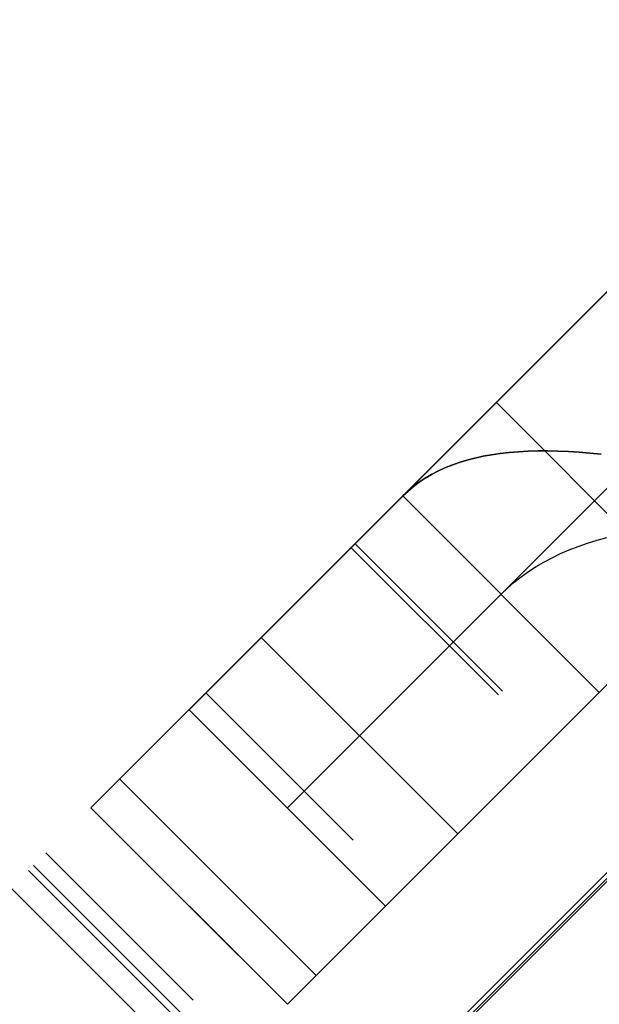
# Model space of a CAD drawing. Header units: millimetres. Extents: x -1030 to 192, y -442 to 180.
# Tile 185 of 256: x 129.87 to 134.04, y -393.37 to -386.28. Entities that reach past the tile are written whole.
import ezdxf

# ---------------------------------------------------------------- set-up
doc = ezdxf.new("R2010")
doc.units = ezdxf.units.MM
doc.header["$MEASUREMENT"] = 0
doc.layers.add('OVIDIO 120x60x72h', color=7, linetype='Continuous')

msp = doc.modelspace()

# ---------------------------------------------------------------- linework, layer by layer
at = {"layer": 'OVIDIO 120x60x72h', "extrusion": (-0.108979, 0.202852, 0.973126)}
for points in [[(38.868, 451.5685), (38.868, 612.2243)], [(38.868, 612.2243), (38.868, 451.5685)], [(38.5725, 612.2243), (38.5725, 451.5685)], [(38.2771, 612.2243), (38.2771, 451.5685)], [(38.2771, 451.5685), (38.2771, 612.2243)]]:
    msp.add_lwpolyline(points, dxfattribs=at)
at = {"layer": 'OVIDIO 120x60x72h', "extrusion": (-0.021464, 0.046296, 0.998697)}
msp.add_lwpolyline([(19.9294, 365.9942), (19.9294, 466.5073)], dxfattribs=at)
at = {"layer": 'OVIDIO 120x60x72h', "extrusion": (-0.235702, 0.235702, 0.942809)}
for points in [[(169.6528, 623.0175), (169.6528, 518.4771)], [(171.0609, 628.1882), (171.0609, 522.7802)], [(175.9098, 649.4132), (175.9098, 540.3354)], [(174.9611, 540.3354), (174.9611, 649.4132)], [(177.8072, 540.3354), (177.8072, 649.4132)], [(178.7558, 649.4132), (178.7558, 540.3354)]]:
    msp.add_lwpolyline(points, dxfattribs=at)
at = {"layer": 'OVIDIO 120x60x72h', "extrusion": (0.881274, 0.265352, -0.39108)}
msp.add_lwpolyline([(-375.7164, 607.8304), (-417.5841, 662.2096)], dxfattribs=at)
at = {"layer": 'OVIDIO 120x60x72h', "extrusion": (-0.202852, 0.108979, 0.973126)}
for points in [[(299.8346, 513.0026), (299.8346, 352.3468)], [(299.8346, 352.3468), (299.8346, 513.0026)], [(300.1301, 513.0026), (300.1301, 352.3468)], [(300.4256, 352.3468), (300.4256, 513.0026)], [(300.4256, 513.0026), (300.4256, 352.3468)]]:
    msp.add_lwpolyline(points, dxfattribs=at)
at = {"layer": 'OVIDIO 120x60x72h', "extrusion": (0.265352, 0.881274, 0.39108)}
for points in [[(-262.6077, 775.0404), (-220.74, 720.6611)], [(-278.7128, 823.9709), (-234.3999, 766.4158)]]:
    msp.add_lwpolyline(points, dxfattribs=at)
at = {"layer": 'OVIDIO 120x60x72h', "extrusion": (-0.046296, 0.021464, 0.998697)}
for points in [[(310.702, 243.4754), (310.702, 344.7798)], [(312.1882, 244.4436), (312.1882, 344.9548)]]:
    msp.add_lwpolyline(points, dxfattribs=at)
at = {"layer": 'OVIDIO 120x60x72h'}
for points in [[(147.8155, -378.761), (128.6454, -397.9312)], [(128.8588, -397.7178), (147.6021, -378.9744)], [(130.3816, -391.9523), (141.8367, -380.4972)], [(141.1296, -381.2043), (131.0887, -391.2452)], [(131.0887, -391.2452), (141.1296, -381.2043)], [(131.7958, -393.3666), (143.2509, -381.9114)], [(131.7958, -391.9523), (141.8367, -381.9114)], [(142.5438, -382.6185), (132.5029, -392.6595)], [(132.5029, -392.6595), (142.5438, -382.6185)], [(139.5903, -382.7436), (132.6279, -389.706)], [(132.6279, -389.706), (136.1091, -386.2248), (139.5903, -382.7436)], [(133.3008, -389.0331), (134.3615, -390.0938)], [(134.3615, -390.0938), (133.3008, -389.0331)], [(134.0421, -391.1202), (132.6279, -389.706)], [(132.6279, -389.706), (134.0421, -391.1202)], [(132.6279, -389.706), (134.0421, -391.1202)], [(133.3161, -391.1392), (132.2554, -390.0785)], [(133.3442, -391.111), (132.2835, -390.0504)], [(133.0225, -392.1398), (131.6083, -390.7256)], [(132.2706, -392.1846), (131.21, -391.1239)], [(131.21, -391.1239), (132.2706, -392.1846)], [(132.5029, -392.6595), (131.0887, -391.2452)], [(131.0887, -391.2452), (132.5029, -392.6595)], [(130.5887, -391.7452), (132.0029, -393.1595)], [(132.0029, -393.1595), (130.5887, -391.7452)], [(130.5887, -391.7452), (132.0029, -393.1595)], [(130.3816, -391.9523), (131.4422, -393.013)], [(131.4422, -393.013), (130.3816, -391.9523)], [(130.3816, -391.9523), (131.4422, -393.013)], [(131.4422, -393.013), (130.3816, -391.9523)], [(131.4422, -393.013), (130.3816, -391.9523)], [(130.3816, -391.9523), (131.7958, -393.3666)], [(130.3816, -391.9523), (131.7958, -393.3666)], [(131.7958, -393.3666), (130.3816, -391.9523)], [(131.7958, -393.3666), (130.3816, -391.9523)], [(131.7958, -393.3666), (130.3816, -391.9523)], [(130.058, -392.2759), (131.1186, -393.3366)], [(131.1186, -393.3366), (130.058, -392.2759)], [(129.9673, -392.3666), (131.028, -393.4272)], [(130.9923, -393.4629), (129.9317, -392.4022)]]:
    msp.add_lwpolyline(points, dxfattribs=at)
at = {"layer": 'OVIDIO 120x60x72h', "extrusion": (0.324768, 0.324768, 0.888285)}
for points in [[(-369.3458, 485.8023), (-369.3458, 478.7159)], [(-369.3458, 478.7159), (-369.3458, 485.8023)], [(-370.0958, 478.7159), (-370.0958, 485.8023)], [(-370.8458, 478.7159), (-370.8458, 485.8023)], [(-370.8458, 485.8023), (-370.8458, 478.7159)]]:
    msp.add_lwpolyline(points, dxfattribs=at)
at = {"layer": 'OVIDIO 120x60x72h', "extrusion": (0.015219, 0.015219, 0.999768)}
for points in [[(119.1491, -403.1519), (128.5267, -393.7765)], [(120.2097, -404.2127), (129.5872, -394.8373)], [(119.1492, -403.1519), (119.4018, -402.8992)], [(119.4018, -402.8992), (119.1492, -403.1519)], [(119.6794, -403.6823), (119.9321, -403.4296)], [(119.7855, -403.7883), (118.6831, -404.8905)], [(120.4624, -403.96), (120.2097, -404.2127)], [(120.2097, -404.2127), (120.4624, -403.96)]]:
    msp.add_lwpolyline(points, dxfattribs=at)
at = {"layer": 'OVIDIO 120x60x72h', "extrusion": (0.999884, -0.000231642, -0.015217)}
msp.add_lwpolyline([(-395.6309, 37.5032), (-388.1736, 527.3351)], dxfattribs=at)
at = {"layer": 'OVIDIO 120x60x72h', "extrusion": (-0.707107, 0.707107, 0)}
for points in [[(179.6585, 67.5352), (179.6596, 67.4393), (179.6631, 67.343), (179.6689, 67.2465), (179.6771, 67.1497), (179.6877, 67.0528), (179.7006, 66.9559), (179.716, 66.859), (179.7339, 66.7623), (179.7541, 66.6658), (179.7768, 66.5696), (179.8018, 66.4739), (179.8293, 66.3786), (179.8592, 66.2839), (179.8915, 66.19), (179.926, 66.0968), (179.963, 66.0044), (180.0022, 65.913), (180.0436, 65.8227), (180.0872, 65.7334), (180.1331, 65.6453), (180.181, 65.5585), (180.231, 65.4731), (180.2829, 65.3891), (180.3368, 65.3065), (180.3926, 65.2255), (180.4503, 65.1461), (180.5096, 65.0684), (180.5706, 64.9925), (180.6333, 64.9182), (180.6974, 64.8459), (180.7631, 64.7753), (180.83, 64.7067)], [(180.83, 64.7067), (180.7631, 64.7753), (180.6974, 64.8459), (180.6333, 64.9182), (180.5706, 64.9925), (180.5096, 65.0684), (180.4503, 65.1461), (180.3926, 65.2255), (180.3368, 65.3065), (180.2829, 65.3891), (180.231, 65.4731), (180.181, 65.5585), (180.1331, 65.6453), (180.0872, 65.7334), (180.0436, 65.8227), (180.0022, 65.913), (179.963, 66.0044), (179.926, 66.0968), (179.8915, 66.19), (179.8592, 66.2839), (179.8293, 66.3786), (179.8018, 66.4739), (179.7768, 66.5696), (179.7541, 66.6658), (179.7339, 66.7623), (179.716, 66.859), (179.7006, 66.9559), (179.6877, 67.0528), (179.6771, 67.1497), (179.6689, 67.2465), (179.6631, 67.343), (179.6596, 67.4393), (179.6585, 67.5352)], [(184.9585, 58.9214), (184.9573, 59.0173), (184.9539, 59.1136), (184.948, 59.2101), (184.9399, 59.3069), (184.9293, 59.4038), (184.9163, 59.5007), (184.9009, 59.5976), (184.8831, 59.6943), (184.8629, 59.7908), (184.8402, 59.887), (184.8151, 59.9827), (184.7876, 60.078), (184.7577, 60.1727), (184.7255, 60.2666), (184.6909, 60.3598), (184.654, 60.4522), (184.6148, 60.5436), (184.5734, 60.6339), (184.5297, 60.7232), (184.4839, 60.8113), (184.436, 60.8981), (184.386, 60.9835), (184.334, 61.0675), (184.2801, 61.1501), (184.2243, 61.2311), (184.1667, 61.3105), (184.1073, 61.3882), (184.0463, 61.4642), (183.9837, 61.5384), (183.9195, 61.6107), (183.8539, 61.6813), (183.7869, 61.7499)], [(183.7869, 61.7499), (183.8539, 61.6813), (183.9195, 61.6107), (183.9837, 61.5384), (184.0463, 61.4642), (184.1073, 61.3882), (184.1667, 61.3105), (184.2243, 61.2311), (184.2801, 61.1501), (184.334, 61.0675), (184.386, 60.9835), (184.436, 60.8981), (184.4839, 60.8113), (184.5297, 60.7232), (184.5734, 60.6339), (184.6148, 60.5436), (184.654, 60.4522), (184.6909, 60.3598), (184.7255, 60.2666), (184.7577, 60.1727), (184.7876, 60.078), (184.8151, 59.9827), (184.8402, 59.887), (184.8629, 59.7908), (184.8831, 59.6943), (184.9009, 59.5976), (184.9163, 59.5007), (184.9293, 59.4038), (184.9399, 59.3069), (184.948, 59.2101), (184.9539, 59.1136), (184.9573, 59.0173), (184.9585, 58.9214)], [(186.9585, 35.5783), (186.9141, 35.5788), (186.8693, 35.5803), (186.8242, 35.5828), (186.7788, 35.5864), (186.7331, 35.591), (186.6871, 35.5968), (186.6409, 35.6037), (186.5945, 35.6117), (186.5481, 35.6209), (186.5015, 35.6312), (186.4548, 35.6428), (186.4082, 35.6555), (186.3615, 35.6695), (186.315, 35.6847), (186.2685, 35.7011), (186.2223, 35.7187), (186.1762, 35.7376), (186.1305, 35.7578), (186.085, 35.7791), (186.0399, 35.8017), (185.9952, 35.8256), (185.951, 35.8506), (185.9072, 35.8769), (185.8641, 35.9043), (185.8215, 35.9329), (185.7796, 35.9627), (185.7384, 35.9936), (185.6979, 36.0256), (185.6582, 36.0587), (185.6193, 36.0928), (185.5813, 36.128), (185.5443, 36.1641), (185.5081, 36.2012), (185.473, 36.2392), (185.4389, 36.278), (185.4058, 36.3177), (185.3738, 36.3582), (185.3429, 36.3994), (185.3131, 36.4413), (185.2845, 36.4839), (185.257, 36.5271), (185.2308, 36.5708), (185.2057, 36.615), (185.1819, 36.6597), (185.1593, 36.7048), (185.1379, 36.7503), (185.1178, 36.7961), (185.0989, 36.8421), (185.0812, 36.8884), (185.0648, 36.9348), (185.0496, 36.9814), (185.0357, 37.028), (185.0229, 37.0746), (185.0114, 37.1213), (185.001, 37.1679), (184.9919, 37.2144), (184.9838, 37.2607), (184.977, 37.3069), (184.9712, 37.3529), (184.9666, 37.3986), (184.963, 37.444), (184.9605, 37.4891), (184.959, 37.5339), (184.9585, 37.5783)], [(184.9585, 37.5783), (184.959, 37.5339), (184.9605, 37.4891), (184.963, 37.444), (184.9666, 37.3986), (184.9712, 37.3529), (184.977, 37.3069), (184.9838, 37.2607), (184.9919, 37.2144), (185.001, 37.1679), (185.0114, 37.1213), (185.0229, 37.0746), (185.0357, 37.028), (185.0496, 36.9814), (185.0648, 36.9348), (185.0812, 36.8884), (185.0989, 36.8421), (185.1178, 36.7961), (185.1379, 36.7503), (185.1593, 36.7048), (185.1819, 36.6597), (185.2057, 36.615), (185.2308, 36.5708), (185.257, 36.5271), (185.2845, 36.4839), (185.3131, 36.4413), (185.3429, 36.3994), (185.3738, 36.3582), (185.4058, 36.3177), (185.4389, 36.278), (185.473, 36.2392), (185.5081, 36.2012), (185.5443, 36.1641), (185.5813, 36.128), (185.6193, 36.0928), (185.6582, 36.0587), (185.6979, 36.0256), (185.7384, 35.9936), (185.7796, 35.9627), (185.8215, 35.9329), (185.8641, 35.9043), (185.9072, 35.8769), (185.951, 35.8506), (185.9952, 35.8256), (186.0399, 35.8017), (186.085, 35.7791), (186.1305, 35.7578), (186.1762, 35.7376), (186.2223, 35.7187), (186.2685, 35.7011), (186.315, 35.6847), (186.3615, 35.6695), (186.4082, 35.6555), (186.4548, 35.6428), (186.5015, 35.6312), (186.5481, 35.6209), (186.5945, 35.6117), (186.6409, 35.6037), (186.6871, 35.5968), (186.7331, 35.591), (186.7788, 35.5864), (186.8242, 35.5828), (186.8693, 35.5803), (186.9141, 35.5788), (186.9585, 35.5783)], [(184.9585, 37.5783), (184.9591, 37.5282), (184.961, 37.478), (184.9641, 37.4279), (184.9686, 37.3777), (184.9742, 37.3277), (184.9812, 37.2777), (184.9894, 37.228), (184.9988, 37.1785), (185.0095, 37.1293), (185.0214, 37.0804), (185.0346, 37.0318), (185.0489, 36.9837), (185.0644, 36.9361), (185.0811, 36.8889), (185.0988, 36.8423), (185.1177, 36.7962), (185.1377, 36.7508), (185.1587, 36.706), (185.1808, 36.6619), (185.2038, 36.6186), (185.2278, 36.576), (185.2527, 36.5341), (185.2785, 36.4931), (185.3051, 36.453), (185.3326, 36.4136), (185.3608, 36.3752), (185.3898, 36.3377), (185.4194, 36.3011), (185.4497, 36.2654), (185.4807, 36.2307), (185.5122, 36.1969), (185.5443, 36.1641), (185.5771, 36.132), (185.6108, 36.1005), (185.6456, 36.0696), (185.6812, 36.0392), (185.7179, 36.0096), (185.7554, 35.9806), (185.7938, 35.9524), (185.8331, 35.9249), (185.8733, 35.8983), (185.9143, 35.8725), (185.9561, 35.8476), (185.9987, 35.8236), (186.0421, 35.8006), (186.0862, 35.7785), (186.131, 35.7575), (186.1764, 35.7376), (186.2224, 35.7187), (186.2691, 35.7009), (186.3162, 35.6842), (186.3639, 35.6687), (186.412, 35.6544), (186.4606, 35.6413), (186.5095, 35.6294), (186.5587, 35.6187), (186.6082, 35.6092), (186.6579, 35.601), (186.7078, 35.5941), (186.7579, 35.5884), (186.808, 35.584), (186.8582, 35.5808), (186.9084, 35.5789), (186.9585, 35.5783)]]:
    msp.add_lwpolyline(points, dxfattribs=at)
at = {"layer": 'OVIDIO 120x60x72h', "extrusion": (0.707107, -0.707107, 0)}
for points in [[(-179.6585, 67.5352), (-179.6596, 67.4393), (-179.6631, 67.343), (-179.6689, 67.2465), (-179.6771, 67.1497), (-179.6877, 67.0528), (-179.7006, 66.9559), (-179.716, 66.859), (-179.7339, 66.7623), (-179.7541, 66.6658), (-179.7768, 66.5696), (-179.8018, 66.4739), (-179.8293, 66.3786), (-179.8592, 66.2839), (-179.8915, 66.19), (-179.926, 66.0968), (-179.963, 66.0044), (-180.0022, 65.913), (-180.0436, 65.8227), (-180.0872, 65.7334), (-180.1331, 65.6453), (-180.181, 65.5585), (-180.231, 65.4731), (-180.2829, 65.3891), (-180.3368, 65.3065), (-180.3926, 65.2255), (-180.4503, 65.1461), (-180.5096, 65.0684), (-180.5706, 64.9925), (-180.6333, 64.9182), (-180.6974, 64.8459), (-180.7631, 64.7753), (-180.83, 64.7067)], [(-183.9585, 35.5783), (-183.9807, 35.5785), (-184.0031, 35.5793), (-184.0256, 35.5806), (-184.0483, 35.5823), (-184.0712, 35.5847), (-184.0942, 35.5876), (-184.1173, 35.591), (-184.1404, 35.595), (-184.1637, 35.5996), (-184.187, 35.6048), (-184.2103, 35.6105), (-184.2336, 35.6169), (-184.2569, 35.6239), (-184.2802, 35.6315), (-184.3034, 35.6397), (-184.3266, 35.6485), (-184.3496, 35.658), (-184.3725, 35.668), (-184.3952, 35.6787), (-184.4178, 35.69), (-184.4401, 35.7019), (-184.4622, 35.7145), (-184.4841, 35.7276), (-184.5057, 35.7413), (-184.527, 35.7556), (-184.5479, 35.7705), (-184.5685, 35.7859), (-184.5888, 35.8019), (-184.6086, 35.8185), (-184.628, 35.8356), (-184.647, 35.8531), (-184.6656, 35.8712), (-184.6836, 35.8897), (-184.7012, 35.9087), (-184.7183, 35.9282), (-184.7348, 35.948), (-184.7508, 35.9682), (-184.7663, 35.9889), (-184.7812, 36.0098), (-184.7955, 36.0311), (-184.8092, 36.0527), (-184.8223, 36.0745), (-184.8348, 36.0967), (-184.8468, 36.119), (-184.8581, 36.1416), (-184.8687, 36.1643), (-184.8788, 36.1872), (-184.8883, 36.2102), (-184.8971, 36.2333), (-184.9053, 36.2566), (-184.9129, 36.2798), (-184.9199, 36.3031), (-184.9262, 36.3265), (-184.932, 36.3498), (-184.9372, 36.3731), (-184.9418, 36.3963), (-184.9458, 36.4195), (-184.9492, 36.4426), (-184.9521, 36.4656), (-184.9544, 36.4884), (-184.9562, 36.5112), (-184.9575, 36.5337), (-184.9582, 36.5561), (-184.9585, 36.5783)], [(-184.9585, 36.5783), (-184.9582, 36.5561), (-184.9575, 36.5337), (-184.9562, 36.5112), (-184.9544, 36.4884), (-184.9521, 36.4656), (-184.9492, 36.4426), (-184.9458, 36.4195), (-184.9418, 36.3963), (-184.9372, 36.3731), (-184.932, 36.3498), (-184.9262, 36.3265), (-184.9199, 36.3031), (-184.9129, 36.2798), (-184.9053, 36.2566), (-184.8971, 36.2333), (-184.8883, 36.2102), (-184.8788, 36.1872), (-184.8687, 36.1643), (-184.8581, 36.1416), (-184.8468, 36.119), (-184.8348, 36.0967), (-184.8223, 36.0745), (-184.8092, 36.0527), (-184.7955, 36.0311), (-184.7812, 36.0098), (-184.7663, 35.9889), (-184.7508, 35.9682), (-184.7348, 35.948), (-184.7183, 35.9282), (-184.7012, 35.9087), (-184.6836, 35.8897), (-184.6656, 35.8712), (-184.647, 35.8531), (-184.628, 35.8356), (-184.6086, 35.8185), (-184.5888, 35.8019), (-184.5685, 35.7859), (-184.5479, 35.7705), (-184.527, 35.7556), (-184.5057, 35.7413), (-184.4841, 35.7276), (-184.4622, 35.7145), (-184.4401, 35.7019), (-184.4178, 35.69), (-184.3952, 35.6787), (-184.3725, 35.668), (-184.3496, 35.658), (-184.3266, 35.6485), (-184.3034, 35.6397), (-184.2802, 35.6315), (-184.2569, 35.6239), (-184.2336, 35.6169), (-184.2103, 35.6105), (-184.187, 35.6048), (-184.1637, 35.5996), (-184.1404, 35.595), (-184.1173, 35.591), (-184.0942, 35.5876), (-184.0712, 35.5847), (-184.0483, 35.5823), (-184.0256, 35.5806), (-184.0031, 35.5793), (-183.9807, 35.5785), (-183.9585, 35.5783)], [(-183.7869, 61.7499), (-183.8539, 61.6813), (-183.9195, 61.6107), (-183.9837, 61.5384), (-184.0463, 61.4642), (-184.1073, 61.3882), (-184.1667, 61.3105), (-184.2243, 61.2311), (-184.2801, 61.1501), (-184.334, 61.0675), (-184.386, 60.9835), (-184.436, 60.8981), (-184.4839, 60.8113), (-184.5297, 60.7232), (-184.5734, 60.6339), (-184.6148, 60.5436), (-184.654, 60.4522), (-184.6909, 60.3598), (-184.7255, 60.2666), (-184.7577, 60.1727), (-184.7876, 60.078), (-184.8151, 59.9827), (-184.8402, 59.887), (-184.8629, 59.7908), (-184.8831, 59.6943), (-184.9009, 59.5976), (-184.9163, 59.5007), (-184.9293, 59.4038), (-184.9399, 59.3069), (-184.948, 59.2101), (-184.9539, 59.1136), (-184.9573, 59.0173), (-184.9585, 58.9214)], [(-184.6656, 59.9944), (-184.6823, 59.9772), (-184.6987, 59.9596), (-184.7148, 59.9415), (-184.7304, 59.923), (-184.7457, 59.904), (-184.7605, 59.8845), (-184.7749, 59.8647), (-184.7889, 59.8444), (-184.8024, 59.8238), (-184.8154, 59.8028), (-184.8279, 59.7814), (-184.8398, 59.7597), (-184.8513, 59.7377), (-184.8622, 59.7154), (-184.8726, 59.6928), (-184.8824, 59.67), (-184.8916, 59.6469), (-184.9002, 59.6236), (-184.9083, 59.6001), (-184.9158, 59.5764), (-184.9226, 59.5526), (-184.9289, 59.5287), (-184.9346, 59.5046), (-184.9396, 59.4805), (-184.9441, 59.4563), (-184.9479, 59.4321), (-184.9512, 59.4079), (-184.9538, 59.3836), (-184.9559, 59.3595), (-184.9573, 59.3353), (-184.9582, 59.3112), (-184.9585, 59.2873)], [(-184.9585, 59.2873), (-184.9582, 59.3112), (-184.9573, 59.3353), (-184.9559, 59.3595), (-184.9538, 59.3836), (-184.9512, 59.4079), (-184.9479, 59.4321), (-184.9441, 59.4563), (-184.9396, 59.4805), (-184.9346, 59.5046), (-184.9289, 59.5287), (-184.9226, 59.5526), (-184.9158, 59.5764), (-184.9083, 59.6001), (-184.9002, 59.6236), (-184.8916, 59.6469), (-184.8824, 59.67), (-184.8726, 59.6928), (-184.8622, 59.7154), (-184.8513, 59.7377), (-184.8398, 59.7597), (-184.8279, 59.7814), (-184.8154, 59.8028), (-184.8024, 59.8238), (-184.7889, 59.8444), (-184.7749, 59.8647), (-184.7605, 59.8845), (-184.7457, 59.904), (-184.7304, 59.923), (-184.7148, 59.9415), (-184.6987, 59.9596), (-184.6823, 59.9772), (-184.6656, 59.9944)], [(-183.9585, 35.5783), (-183.9827, 35.5786), (-184.007, 35.5795), (-184.0314, 35.581), (-184.0558, 35.583), (-184.0802, 35.5857), (-184.1046, 35.589), (-184.129, 35.5929), (-184.1533, 35.5975), (-184.1776, 35.6026), (-184.2017, 35.6083), (-184.2257, 35.6147), (-184.2496, 35.6216), (-184.2733, 35.6292), (-184.2968, 35.6373), (-184.3201, 35.646), (-184.3432, 35.6553), (-184.366, 35.6651), (-184.3886, 35.6755), (-184.4108, 35.6865), (-184.4328, 35.6979), (-184.4544, 35.7099), (-184.4756, 35.7224), (-184.4965, 35.7354), (-184.517, 35.7488), (-184.5371, 35.7627), (-184.5568, 35.777), (-184.5761, 35.7918), (-184.5949, 35.8069), (-184.6133, 35.8225), (-184.6312, 35.8384), (-184.6486, 35.8546), (-184.6656, 35.8712), (-184.6822, 35.8882), (-184.6984, 35.9056), (-184.7143, 35.9235), (-184.7298, 35.9419), (-184.745, 35.9607), (-184.7597, 35.98), (-184.7741, 35.9997), (-184.788, 36.0198), (-184.8014, 36.0403), (-184.8144, 36.0612), (-184.8269, 36.0824), (-184.8389, 36.104), (-184.8503, 36.126), (-184.8613, 36.1482), (-184.8717, 36.1708), (-184.8815, 36.1936), (-184.8908, 36.2166), (-184.8995, 36.24), (-184.9076, 36.2635), (-184.9152, 36.2872), (-184.9221, 36.3111), (-184.9284, 36.3351), (-184.9342, 36.3592), (-184.9393, 36.3835), (-184.9438, 36.4078), (-184.9477, 36.4322), (-184.951, 36.4566), (-184.9537, 36.481), (-184.9558, 36.5054), (-184.9573, 36.5298), (-184.9582, 36.5541), (-184.9585, 36.5783)], [(-183.7869, 61.7499), (-183.8539, 61.6813), (-183.9195, 61.6107), (-183.9837, 61.5384), (-184.0463, 61.4642), (-184.1073, 61.3882), (-184.1667, 61.3105), (-184.2243, 61.2311), (-184.2801, 61.1501), (-184.334, 61.0675), (-184.386, 60.9835), (-184.436, 60.8981), (-184.4839, 60.8113), (-184.5297, 60.7232), (-184.5734, 60.6339), (-184.6148, 60.5436), (-184.654, 60.4522), (-184.6909, 60.3598), (-184.7255, 60.2666), (-184.7577, 60.1727), (-184.7876, 60.078), (-184.8151, 59.9827), (-184.8402, 59.887), (-184.8629, 59.7908), (-184.8831, 59.6943), (-184.9009, 59.5976), (-184.9163, 59.5007), (-184.9293, 59.4038), (-184.9399, 59.3069), (-184.948, 59.2101), (-184.9539, 59.1136), (-184.9573, 59.0173), (-184.9585, 58.9214)], [(-184.9585, 58.9214), (-184.9573, 59.0173), (-184.9539, 59.1136), (-184.948, 59.2101), (-184.9399, 59.3069), (-184.9293, 59.4038), (-184.9163, 59.5007), (-184.9009, 59.5976), (-184.8831, 59.6943), (-184.8629, 59.7908), (-184.8402, 59.887), (-184.8151, 59.9827), (-184.7876, 60.078), (-184.7577, 60.1727), (-184.7255, 60.2666), (-184.6909, 60.3598), (-184.654, 60.4522), (-184.6148, 60.5436), (-184.5734, 60.6339), (-184.5297, 60.7232), (-184.4839, 60.8113), (-184.436, 60.8981), (-184.386, 60.9835), (-184.334, 61.0675), (-184.2801, 61.1501), (-184.2243, 61.2311), (-184.1667, 61.3105), (-184.1073, 61.3882), (-184.0463, 61.4642), (-183.9837, 61.5384), (-183.9195, 61.6107), (-183.8539, 61.6813), (-183.7869, 61.7499)], [(-184.9585, 59.2873), (-184.9582, 59.3112), (-184.9573, 59.3353), (-184.9559, 59.3595), (-184.9538, 59.3836), (-184.9512, 59.4079), (-184.9479, 59.4321), (-184.9441, 59.4563), (-184.9396, 59.4805), (-184.9346, 59.5046), (-184.9289, 59.5287), (-184.9226, 59.5526), (-184.9158, 59.5764), (-184.9083, 59.6001), (-184.9002, 59.6236), (-184.8916, 59.6469), (-184.8824, 59.67), (-184.8726, 59.6928), (-184.8622, 59.7154), (-184.8513, 59.7377), (-184.8398, 59.7597), (-184.8279, 59.7814), (-184.8154, 59.8028), (-184.8024, 59.8238), (-184.7889, 59.8444), (-184.7749, 59.8647), (-184.7605, 59.8845), (-184.7457, 59.904), (-184.7304, 59.923), (-184.7148, 59.9415), (-184.6987, 59.9596), (-184.6823, 59.9772), (-184.6656, 59.9944)], [(-184.9585, 36.5783), (-184.9582, 36.5561), (-184.9575, 36.5337), (-184.9562, 36.5112), (-184.9544, 36.4884), (-184.9521, 36.4656), (-184.9492, 36.4426), (-184.9458, 36.4195), (-184.9418, 36.3963), (-184.9372, 36.3731), (-184.932, 36.3498), (-184.9262, 36.3265), (-184.9199, 36.3031), (-184.9129, 36.2798), (-184.9053, 36.2566), (-184.8971, 36.2333), (-184.8883, 36.2102), (-184.8788, 36.1872), (-184.8687, 36.1643), (-184.8581, 36.1416), (-184.8468, 36.119), (-184.8348, 36.0967), (-184.8223, 36.0745), (-184.8092, 36.0527), (-184.7955, 36.0311), (-184.7812, 36.0098), (-184.7663, 35.9889), (-184.7508, 35.9682), (-184.7348, 35.948), (-184.7183, 35.9282), (-184.7012, 35.9087), (-184.6836, 35.8897), (-184.6656, 35.8712), (-184.647, 35.8531), (-184.628, 35.8356), (-184.6086, 35.8185), (-184.5888, 35.8019), (-184.5685, 35.7859), (-184.5479, 35.7705), (-184.527, 35.7556), (-184.5057, 35.7413), (-184.4841, 35.7276), (-184.4622, 35.7145), (-184.4401, 35.7019), (-184.4178, 35.69), (-184.3952, 35.6787), (-184.3725, 35.668), (-184.3496, 35.658), (-184.3266, 35.6485), (-184.3034, 35.6397), (-184.2802, 35.6315), (-184.2569, 35.6239), (-184.2336, 35.6169), (-184.2103, 35.6105), (-184.187, 35.6048), (-184.1637, 35.5996), (-184.1404, 35.595), (-184.1173, 35.591), (-184.0942, 35.5876), (-184.0712, 35.5847), (-184.0483, 35.5823), (-184.0256, 35.5806), (-184.0031, 35.5793), (-183.9807, 35.5785), (-183.9585, 35.5783)], [(-183.9585, 35.5783), (-183.9807, 35.5785), (-184.0031, 35.5793), (-184.0256, 35.5806), (-184.0483, 35.5823), (-184.0712, 35.5847), (-184.0942, 35.5876), (-184.1173, 35.591), (-184.1404, 35.595), (-184.1637, 35.5996), (-184.187, 35.6048), (-184.2103, 35.6105), (-184.2336, 35.6169), (-184.2569, 35.6239), (-184.2802, 35.6315), (-184.3034, 35.6397), (-184.3266, 35.6485), (-184.3496, 35.658), (-184.3725, 35.668), (-184.3952, 35.6787), (-184.4178, 35.69), (-184.4401, 35.7019), (-184.4622, 35.7145), (-184.4841, 35.7276), (-184.5057, 35.7413), (-184.527, 35.7556), (-184.5479, 35.7705), (-184.5685, 35.7859), (-184.5888, 35.8019), (-184.6086, 35.8185), (-184.628, 35.8356), (-184.647, 35.8531), (-184.6656, 35.8712), (-184.6836, 35.8897), (-184.7012, 35.9087), (-184.7183, 35.9282), (-184.7348, 35.948), (-184.7508, 35.9682), (-184.7663, 35.9889), (-184.7812, 36.0098), (-184.7955, 36.0311), (-184.8092, 36.0527), (-184.8223, 36.0745), (-184.8348, 36.0967), (-184.8468, 36.119), (-184.8581, 36.1416), (-184.8687, 36.1643), (-184.8788, 36.1872), (-184.8883, 36.2102), (-184.8971, 36.2333), (-184.9053, 36.2566), (-184.9129, 36.2798), (-184.9199, 36.3031), (-184.9262, 36.3265), (-184.932, 36.3498), (-184.9372, 36.3731), (-184.9418, 36.3963), (-184.9458, 36.4195), (-184.9492, 36.4426), (-184.9521, 36.4656), (-184.9544, 36.4884), (-184.9562, 36.5112), (-184.9575, 36.5337), (-184.9582, 36.5561), (-184.9585, 36.5783)], [(-184.9585, 37.5783), (-184.959, 37.5339), (-184.9605, 37.4891), (-184.963, 37.444), (-184.9666, 37.3986), (-184.9712, 37.3529), (-184.977, 37.3069), (-184.9838, 37.2607), (-184.9919, 37.2144), (-185.001, 37.1679), (-185.0114, 37.1213), (-185.0229, 37.0746), (-185.0357, 37.028), (-185.0496, 36.9814), (-185.0648, 36.9348), (-185.0812, 36.8884), (-185.0989, 36.8421), (-185.1178, 36.7961), (-185.1379, 36.7503), (-185.1593, 36.7048), (-185.1819, 36.6597), (-185.2057, 36.615), (-185.2308, 36.5708), (-185.257, 36.5271), (-185.2845, 36.4839), (-185.3131, 36.4413), (-185.3429, 36.3994), (-185.3738, 36.3582), (-185.4058, 36.3177), (-185.4389, 36.278), (-185.473, 36.2392), (-185.5081, 36.2012), (-185.5443, 36.1641), (-185.5813, 36.128), (-185.6193, 36.0928), (-185.6582, 36.0587), (-185.6979, 36.0256), (-185.7384, 35.9936), (-185.7796, 35.9627), (-185.8215, 35.9329), (-185.8641, 35.9043), (-185.9072, 35.8769), (-185.951, 35.8506), (-185.9952, 35.8256), (-186.0399, 35.8017), (-186.085, 35.7791), (-186.1305, 35.7578), (-186.1762, 35.7376), (-186.2223, 35.7187), (-186.2685, 35.7011), (-186.315, 35.6847), (-186.3615, 35.6695), (-186.4082, 35.6555), (-186.4548, 35.6428), (-186.5015, 35.6312), (-186.5481, 35.6209), (-186.5945, 35.6117), (-186.6409, 35.6037), (-186.6871, 35.5968), (-186.7331, 35.591), (-186.7788, 35.5864), (-186.8242, 35.5828), (-186.8693, 35.5803), (-186.9141, 35.5788), (-186.9585, 35.5783)], [(-186.9585, 35.5783), (-186.9141, 35.5788), (-186.8693, 35.5803), (-186.8242, 35.5828), (-186.7788, 35.5864), (-186.7331, 35.591), (-186.6871, 35.5968), (-186.6409, 35.6037), (-186.5945, 35.6117), (-186.5481, 35.6209), (-186.5015, 35.6312), (-186.4548, 35.6428), (-186.4082, 35.6555), (-186.3615, 35.6695), (-186.315, 35.6847), (-186.2685, 35.7011), (-186.2223, 35.7187), (-186.1762, 35.7376), (-186.1305, 35.7578), (-186.085, 35.7791), (-186.0399, 35.8017), (-185.9952, 35.8256), (-185.951, 35.8506), (-185.9072, 35.8769), (-185.8641, 35.9043), (-185.8215, 35.9329), (-185.7796, 35.9627), (-185.7384, 35.9936), (-185.6979, 36.0256), (-185.6582, 36.0587), (-185.6193, 36.0928), (-185.5813, 36.128), (-185.5443, 36.1641), (-185.5081, 36.2012), (-185.473, 36.2392), (-185.4389, 36.278), (-185.4058, 36.3177), (-185.3738, 36.3582), (-185.3429, 36.3994), (-185.3131, 36.4413), (-185.2845, 36.4839), (-185.257, 36.5271), (-185.2308, 36.5708), (-185.2057, 36.615), (-185.1819, 36.6597), (-185.1593, 36.7048), (-185.1379, 36.7503), (-185.1178, 36.7961), (-185.0989, 36.8421), (-185.0812, 36.8884), (-185.0648, 36.9348), (-185.0496, 36.9814), (-185.0357, 37.028), (-185.0229, 37.0746), (-185.0114, 37.1213), (-185.001, 37.1679), (-184.9919, 37.2144), (-184.9838, 37.2607), (-184.977, 37.3069), (-184.9712, 37.3529), (-184.9666, 37.3986), (-184.963, 37.444), (-184.9605, 37.4891), (-184.959, 37.5339), (-184.9585, 37.5783)], [(-184.9585, 59.2873), (-184.9582, 59.3112), (-184.9573, 59.3353), (-184.9559, 59.3595), (-184.9538, 59.3836), (-184.9512, 59.4079), (-184.9479, 59.4321), (-184.9441, 59.4563), (-184.9396, 59.4805), (-184.9346, 59.5046), (-184.9289, 59.5287), (-184.9226, 59.5526), (-184.9158, 59.5764), (-184.9083, 59.6001), (-184.9002, 59.6236), (-184.8916, 59.6469), (-184.8824, 59.67), (-184.8726, 59.6928), (-184.8622, 59.7154), (-184.8513, 59.7377), (-184.8398, 59.7597), (-184.8279, 59.7814), (-184.8154, 59.8028), (-184.8024, 59.8238), (-184.7889, 59.8444), (-184.7749, 59.8647), (-184.7605, 59.8845), (-184.7457, 59.904), (-184.7304, 59.923), (-184.7148, 59.9415), (-184.6987, 59.9596), (-184.6823, 59.9772), (-184.6656, 59.9944)], [(-184.6656, 59.9944), (-184.6823, 59.9772), (-184.6987, 59.9596), (-184.7148, 59.9415), (-184.7304, 59.923), (-184.7457, 59.904), (-184.7605, 59.8845), (-184.7749, 59.8647), (-184.7889, 59.8444), (-184.8024, 59.8238), (-184.8154, 59.8028), (-184.8279, 59.7814), (-184.8398, 59.7597), (-184.8513, 59.7377), (-184.8622, 59.7154), (-184.8726, 59.6928), (-184.8824, 59.67), (-184.8916, 59.6469), (-184.9002, 59.6236), (-184.9083, 59.6001), (-184.9158, 59.5764), (-184.9226, 59.5526), (-184.9289, 59.5287), (-184.9346, 59.5046), (-184.9396, 59.4805), (-184.9441, 59.4563), (-184.9479, 59.4321), (-184.9512, 59.4079), (-184.9538, 59.3836), (-184.9559, 59.3595), (-184.9573, 59.3353), (-184.9582, 59.3112), (-184.9585, 59.2873)]]:
    msp.add_lwpolyline(points, dxfattribs=at)
at = {"layer": 'OVIDIO 120x60x72h', "extrusion": (-0.288675, 0.866025, -0.408248)}
for points in [[(-0.7925, -112.0511), (-3.4372, -108.812)], [(-3.4372, -108.812), (-0.7925, -112.0511)], [(-1.1279, -112.325), (-3.7726, -109.0859)], [(-4.108, -109.3598), (-1.4633, -112.5988)], [(-1.4633, -112.5988), (-4.108, -109.3598)], [(-3.0332, -111.02), (-0.4538, -114.1792)]]:
    msp.add_lwpolyline(points, dxfattribs=at)
at = {"layer": 'OVIDIO 120x60x72h', "extrusion": (-0.000231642, 0.999884, -0.015217)}
msp.add_lwpolyline([(-127.6424, 29.5368), (-135.0997, 519.3699)], dxfattribs=at)
at = {"layer": 'OVIDIO 120x60x72h', "extrusion": (0.403684, 0.818325, -0.409126)}
msp.add_lwpolyline([(-292.209, -59.6916), (-293.7485, -60.9684)], dxfattribs=at)
at = {"layer": 'OVIDIO 120x60x72h', "extrusion": (0.216287, -0.216287, 0.952072)}
msp.add_lwpolyline([(-181.2728, -332.267), (-181.2728, -334.2674)], dxfattribs=at)
at = {"layer": 'OVIDIO 120x60x72h', "extrusion": (0.866025, -0.288675, -0.408248)}
for points in [[(-327.7669, 159.0772), (-330.3464, 155.918)], [(-330.3464, 155.918), (-327.7669, 159.0772)], [(-331.2408, 156.6483), (-328.6614, 159.8075)], [(-328.6614, 159.8075), (-331.2408, 156.6483)]]:
    msp.add_lwpolyline(points, dxfattribs=at)
at = {"layer": 'OVIDIO 120x60x72h', "extrusion": (0, 1, 0)}
for points in [[(-130.3816, 37.5783), (-130.3816, 58.9214)], [(-130.3816, 58.9214), (-130.3816, 37.5783)], [(-131.4422, 58.9214), (-131.4422, 37.5783)], [(-131.4422, 37.5783), (-131.4422, 58.9214)]]:
    msp.add_lwpolyline(points, dxfattribs=at)
at = {"layer": 'OVIDIO 120x60x72h', "extrusion": (1, 0, 0)}
for points in [[(-391.9523, 36.5783), (-391.9523, 59.2873)], [(-391.9523, 59.2873), (-391.9523, 36.5783)], [(-392.4827, 37.5783), (-392.4827, 58.9214)], [(-392.6595, 59.2873), (-392.6595, 36.5783)], [(-393.3666, 59.2873), (-393.3666, 36.5783)], [(-393.3666, 36.5783), (-393.3666, 59.2873)]]:
    msp.add_lwpolyline(points, dxfattribs=at)
at = {"layer": 'OVIDIO 120x60x72h', "extrusion": (-9.85312e-08, 9.85325e-08, 1)}
for points in [[(130.8661, -393.5893), (129.8054, -392.5286)], [(129.8054, -392.5286), (130.8661, -393.5893)]]:
    msp.add_lwpolyline(points, dxfattribs=at)
at = {"layer": 'OVIDIO 120x60x72h'}
for points in [[(132.6279, -389.706, 62.8783), (132.6649, -389.671, 62.9716), (132.704, -389.6382, 63.0647), (132.7451, -389.6073, 63.1577), (132.7882, -389.5785, 63.2504), (132.8334, -389.5517, 63.3428), (132.8806, -389.5269, 63.4347), (132.9298, -389.5042, 63.5261), (132.981, -389.4834, 63.6168), (133.0342, -389.4647, 63.7068), (133.0894, -389.4479, 63.7961), (133.1466, -389.4331, 63.8844), (133.2056, -389.4202, 63.9718), (133.2666, -389.4092, 64.0581), (133.3294, -389.4001, 64.1433), (133.3941, -389.3928, 64.2272), (133.4607, -389.3874, 64.3098), (133.529, -389.3838, 64.3911), (133.5991, -389.382, 64.4709), (133.671, -389.3819, 64.5492), (133.7446, -389.3835, 64.6258), (133.8198, -389.3867, 64.7008), (133.8966, -389.3916, 64.774), (133.9751, -389.3981, 64.8453), (134.0551, -389.4061, 64.9148)], [(134.0551, -389.4061, 64.9148), (133.9751, -389.3981, 64.8453), (133.8966, -389.3916, 64.774), (133.8198, -389.3867, 64.7008), (133.7446, -389.3835, 64.6258), (133.671, -389.3819, 64.5492), (133.5991, -389.382, 64.4709), (133.529, -389.3838, 64.3911), (133.4607, -389.3874, 64.3098), (133.3941, -389.3928, 64.2272), (133.3294, -389.4001, 64.1433), (133.2666, -389.4092, 64.0581), (133.2056, -389.4202, 63.9718), (133.1466, -389.4331, 63.8844), (133.0894, -389.4479, 63.7961), (133.0342, -389.4647, 63.7068), (132.981, -389.4834, 63.6168), (132.9298, -389.5042, 63.5261), (132.8806, -389.5269, 63.4347), (132.8334, -389.5517, 63.3428), (132.7882, -389.5785, 63.2504), (132.7451, -389.6073, 63.1577), (132.704, -389.6382, 63.0647), (132.6649, -389.671, 62.9716), (132.6279, -389.706, 62.8783)], [(133.335, -390.4131, 62.8783), (133.3811, -390.3692, 62.956), (133.4293, -390.3275, 63.0336), (133.4796, -390.2879, 63.1109), (133.5321, -390.2504, 63.1879), (133.5866, -390.215, 63.2645), (133.6433, -390.1817, 63.3404), (133.702, -390.1504, 63.4157), (133.7628, -390.1213, 63.4901), (133.8256, -390.0941, 63.5636), (133.8904, -390.069, 63.6361), (133.9571, -390.0458, 63.7075), (134.0258, -390.0245, 63.7776), (134.0965, -390.0052, 63.8463)], [(128.6454, -397.9312, 65.8783), (128.7201, -397.8379, 65.8783), (128.7967, -397.7462, 65.8782), (128.8751, -397.656, 65.8781), (128.9553, -397.5674, 65.8781), (129.0373, -397.4805, 65.878), (136.0082, -390.5079, 65.878)], [(136.0283, -390.528, 63.8782), (129.0447, -397.5139, 63.8782), (128.9506, -397.6148, 63.8783), (128.8588, -397.7178, 63.8783)]]:
    msp.add_polyline3d(points, dxfattribs=at)

doc.saveas('drawing.dxf')
